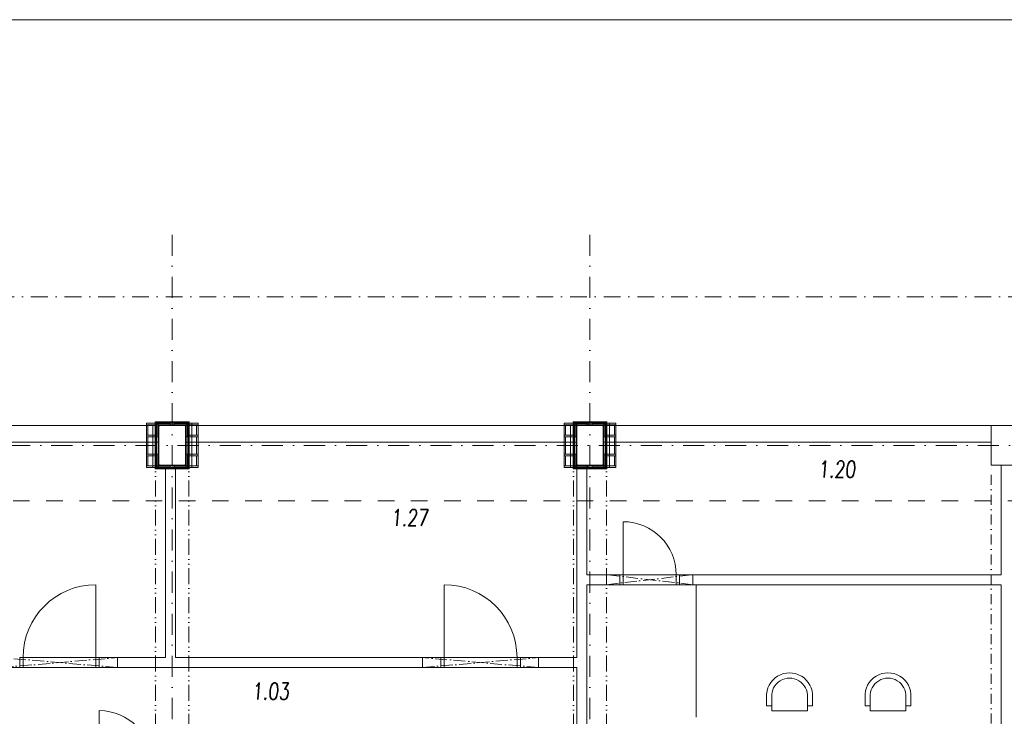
# Model space of a CAD drawing. Header units: millimetres. Extents: x 213386 to 459888, y 74252 to 208052.
# Tile 152 of 256: x 384027 to 398875, y 162847 to 173352. Entities that reach past the tile are written whole.
import ezdxf

# ---------------------------------------------------------------- set-up
doc = ezdxf.new("R2010")
doc.units = ezdxf.units.MM
for name, pattern in [('ACAD_ISO10W100', [18.5, 12, -3, 0.5, -3]), ('ACAD_ISO12W100', [22, 12, -3, 0.5, -3, 0.5, -3]), ('CK_Čerchovaná 50', [6, 3, -1.5, 0, -1.5]), ('DASHDOT', [25.4, 12.7, -6.35, 0, -6.35]), ('ČERCHOVANÁ', [25.4, 12.7, -6.35, 0, -6.35]), ('ČÁRKOVANÁ01-01', [2, 1, -1])]:
    doc.linetypes.add(name, pattern=pattern)
for name, color, linetype, lineweight in [('DVERE', 255, 'Continuous', 0), ('HU-slaba odstin sedi 254', 255, 'Continuous', 0), ('INTERIER', 255, 'Continuous', 0), ('NAD', 255, 'ACAD_ISO12W100', 0), ('NOVÁ TENKÁ', 255, 'Continuous', 0), ('NOVÁ TLUSTÁ', 255, 'Continuous', 0), ('OSY', 255, 'Continuous', 0), ('POPIS2', 255, 'Continuous', 0), ('SLOUPY', 255, 'Continuous', 0), ('TENKA', 255, 'Continuous', 0), ('vzt-tenká', 2, 'Continuous', 20), ('ZARIZOVAKY', 255, 'Continuous', 0)]:
    doc.layers.add(name, color=color, linetype=linetype, lineweight=lineweight)
doc.layers.add('PLINE', color=255, linetype='Continuous', lineweight=0, plot=False)
doc.styles.add('CS-ROMANS', font='romans.shx', dxfattribs={"width": 0.75, "oblique": 5})

# ---------------------------------------------------------------- blocks, each defined once
blk = doc.blocks.new('SFS')
at = {"ltscale": 0.3}
for p, q in [((421116, -8152), (421286, -8133)), ((421295, -8209), (421286, -8133)), ((421130, -8228), (421370, -8200)), ((421431, -8735), (421370, -8200)), ((421191, -8763), (421431, -8735)), ((421365, -8820), (421356, -8744)), ((421194, -8840), (421365, -8820))]:
    blk.add_line(p, q, dxfattribs=at)
for centre, radius, start, end in [((421176, -8493), 347, 93.0413, 279.988), ((421179, -8493), 270, 92.6112, 280.4181)]:
    blk.add_arc(centre, radius, start, end, dxfattribs=at)
blk = doc.blocks.new('A$C624924B7')
at = {"layer": 'HU-slaba odstin sedi 254'}
h = blk.add_hatch(color=256, dxfattribs=at)
h.dxf.hatch_style = 1
h.paths.add_polyline_path([(0.02, 0.191, 0.414214), (0.011, 0.2), (0, 0.2), (0, 0), (0.2, 0), (0.2, 0.011, 0.414214), (0.191, 0.02), (0.038, 0.02, -0.414214), (0.02, 0.038)])
for p, q in [((0, 0.2), (0.011, 0.2)), ((0, 0), (0, 0.2)), ((0.02, 0.191), (0.02, 0.038)), ((0.2, 0), (0, 0)), ((0.038, 0.02), (0.191, 0.02)), ((0.2, 0.011), (0.2, 0))]:
    blk.add_line(p, q)
for centre, radius, start, end in [((0.011, 0.191), 0.009, 0, 90), ((0.038, 0.038), 0.018, 180, 270), ((0.191, 0.011), 0.009, 0, 90)]:
    blk.add_arc(centre, radius, start, end)
blk = doc.blocks.new('ZESILENI SLOUPU')
at = {"layer": 'NOVÁ TENKÁ'}
for p, q in [((239459, 122788), (239459, 122943)), ((239532, 122943), (239532, 122298)), ((240122, 122968), (240122, 122298)), ((240195, 122788), (240195, 122943)), ((239459, 122503), (239459, 122763)), ((240195, 122503), (240195, 122763)), ((239459, 122323), (239459, 122478)), ((240195, 122323), (240195, 122478))]:
    blk.add_line(p, q, dxfattribs=at)
at = {"layer": 'NOVÁ TENKÁ', "ltscale": 150}
for p, q in [((239577, 122298), (239577, 122968)), ((240077, 122298), (240077, 122968))]:
    blk.add_line(p, q, dxfattribs=at)
at = {"layer": 'NOVÁ TENKÁ'}
for points in [[(240217, 122943), (239437, 122943), (239437, 122968), (240217, 122968)], [(239437, 122968), (239437, 122298), (239617, 122298), (239617, 122968)], [(239592, 122323), (239617, 122323), (239617, 122943), (239592, 122943)], [(240037, 122968), (240037, 122298), (240217, 122298), (240217, 122968)], [(240037, 122323), (240062, 122323), (240062, 122943), (240037, 122943)], [(240217, 122298), (239437, 122298), (239437, 122323), (240217, 122323)]]:
    blk.add_lwpolyline(points, close=True, dxfattribs=at)
for points in [[(239592, 122788), (239437, 122788), (239437, 122763), (239592, 122763)], [(240062, 122763), (240217, 122763), (240217, 122788), (240062, 122788)], [(239592, 122478), (239437, 122478), (239437, 122503), (239592, 122503)], [(240062, 122503), (240217, 122503), (240217, 122478), (240062, 122478)]]:
    blk.add_lwpolyline(points, dxfattribs=at)
at = {"layer": 'SLOUPY', "ltscale": 100}
blk.add_lwpolyline([(239627, 122923), (239627, 122343), (239637, 122333), (240017, 122333), (240027, 122343), (240027, 122923), (240017, 122933), (239637, 122933)], close=True, dxfattribs=at)
at = {"layer": 'NOVÁ TENKÁ'}
for p, xscale, yscale, rotation in [((239597, 122963), 1000, 1000, 270), ((240057, 122963), -1000.000000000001, 1000.000000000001, 90), ((239597, 122303), -1000, 1000, 270), ((240057, 122303), 1000.000000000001, 1000.000000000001, 90)]:
    blk.add_blockref('A$C624924B7', p, dxfattribs=dict(at, xscale=xscale, yscale=yscale, rotation=rotation))
blk = doc.blocks.new('P7')
at = {"layer": 'NOVÁ TLUSTÁ', "linetype": 'ACAD_ISO10W100', "ltscale": 15}
for p, q in [((266200, 139624), (266200, 139474)), ((266200, 139474), (267950, 139624)), ((267950, 139474), (266200, 139624)), ((267950, 139474), (267950, 139624))]:
    blk.add_line(p, q, dxfattribs=at)
blk = doc.blocks.new('P8')
at = {"layer": 'NOVÁ TLUSTÁ', "linetype": 'ACAD_ISO10W100', "ltscale": 15}
for p, q in [((272492, 138546), (273792, 138696)), ((273792, 138546), (272492, 138696))]:
    blk.add_line(p, q, dxfattribs=at)
for points in [[(272492, 138696), (272492, 138546)], [(273792, 138546), (273792, 138696)]]:
    blk.add_lwpolyline(points, dxfattribs=at)

msp = doc.modelspace()

# ---------------------------------------------------------------- linework, layer by layer
at = {"layer": 'DVERE'}
msp.add_line((385226.638, 162132.154), (385226.638, 162932.154), dxfattribs=at)
msp.add_arc((385226.638, 162132.154), 800, 0, 90, dxfattribs=at)
at = {"layer": 'NAD', "linetype": 'DASHDOT', "ltscale": 20}
msp.add_lwpolyline([(374034.138, 169172.154), (399616.638, 169172.154), (399616.638, 145492.154), (374034.138, 145492.154)], dxfattribs=at)
at = {"layer": 'NAD', "ltscale": 20}
for points in [[(386076.638, 147682.154), (386076.638, 167232.154)], [(386576.638, 147682.154), (386576.638, 167232.154)], [(392376.638, 147682.154), (392376.639, 167232.154)], [(392876.638, 147682.154), (392876.638, 166982.154)]]:
    msp.add_lwpolyline(points, dxfattribs=at)
at = {"layer": 'NOVÁ TENKÁ', "ltscale": 5}
for p, q in [((398826.638, 166632.154), (398826.638, 164982.144)), ((393126.638, 164982.144), (393126.638, 165782.144)), ((393076.638, 164982.144), (393976.638, 164982.144)), ((393126.638, 164832.144), (393126.638, 164982.144)), ((393926.638, 164832.144), (393926.638, 164982.144)), ((385176.638, 163732.154), (385176.638, 164832.154)), ((390426.638, 163732.154), (390426.638, 164832.154)), ((393076.638, 164832.144), (393976.638, 164832.144)), ((398826.638, 164832.144), (398826.638, 162432.154)), ((385226.638, 163732.154), (384026.638, 163732.154)), ((391576.638, 163732.154), (390376.638, 163732.154)), ((384026.638, 163582.154), (385226.638, 163582.154)), ((390376.638, 163582.154), (391576.638, 163582.154))]:
    msp.add_line(p, q, dxfattribs=at)
at = {"layer": 'NOVÁ TENKÁ', "linetype": 'ČÁRKOVANÁ01-01', "ltscale": 250}
for points in [[(373476.638, 162432.154), (373476.638, 167232.154), (373576.638, 167232.154), (373576.638, 166632.154), (373976.638, 166632.154), (373976.638, 167232.154), (379826.638, 167232.154), (379826.638, 166632.154), (380226.638, 166632.154), (380226.638, 167232.154), (386126.638, 167232.154), (386126.638, 166632.154), (386526.638, 166632.154), (386526.638, 167232.154), (392426.638, 167232.154), (392426.638, 166632.154), (392826.638, 166632.154), (392826.638, 167232.154), (398676.638, 167232.154), (398676.638, 166632.154), (399076.638, 166632.154)], [(399176.638, 166097.154), (379726.638, 166097.154), (379726.638, 166132.154), (375661.638, 166132.154), (375661.638, 148532.154), (379726.638, 148532.154), (379726.638, 148567.154), (392926.638, 148567.154), (392926.638, 148532.154), (396991.638, 148532.154), (396991.638, 152462.154), (398676.638, 152462.154), (398676.638, 152232.154), (399176.638, 152232.154)]]:
    msp.add_lwpolyline(points, dxfattribs=at)
at = {"layer": 'NOVÁ TENKÁ', "ltscale": 5}
for centre, radius, start, end in [((393126.638, 164982.144), 800, 0, 90), ((385176.638, 163732.154), 1100, 90, 180), ((390426.638, 163732.154), 1100, 0, 90)]:
    msp.add_arc(centre, radius, start, end, dxfattribs=at)
at = {"layer": 'NOVÁ TLUSTÁ', "ltscale": 5}
for p, q in [((380256.638, 167232.154), (386071.638, 167232.154)), ((392426.638, 167232.154), (386526.638, 167232.154)), ((392426.638, 167248.154), (392426.638, 167287.154)), ((392576.638, 167248.154), (392576.638, 167287.154)), ((392876.638, 167232.154), (398676.638, 167232.154)), ((380226.638, 166982.154), (386126.638, 166982.154)), ((386526.638, 166982.154), (392426.638, 166982.154)), ((392426.638, 166982.154), (386526.638, 166982.154)), ((392826.638, 166982.154), (398676.638, 166982.154)), ((392426.638, 163732.154), (392426.638, 166616.154)), ((392576.638, 164982.144), (392576.638, 166616.154)), ((386226.638, 166577.154), (386226.638, 163732.154)), ((386376.638, 166577.154), (386376.638, 163732.154)), ((392576.638, 164982.144), (393076.638, 164982.144)), ((393076.638, 164832.144), (393076.638, 164982.144)), ((393976.638, 164982.144), (398826.638, 164982.144)), ((393976.638, 164832.144), (393976.638, 164982.144)), ((392576.638, 164832.144), (393076.638, 164832.144)), ((392576.638, 162332.154), (392576.638, 164832.144)), ((393976.638, 164832.144), (398826.638, 164832.144)), ((384026.638, 163732.154), (384026.638, 163582.154)), ((384026.638, 163732.154), (384026.638, 163582.154)), ((384076.638, 163732.154), (384076.638, 163582.154)), ((385176.638, 163732.154), (385176.638, 163582.154)), ((385226.638, 163732.154), (385226.638, 163582.154)), ((385226.638, 163732.154), (386226.638, 163732.154)), ((385226.638, 163582.154), (385226.638, 163732.154)), ((385226.638, 163732.154), (385226.638, 163582.154)), ((386376.638, 163732.154), (390376.638, 163732.154)), ((390376.638, 163732.154), (390376.638, 163582.154)), ((390376.638, 163732.154), (390376.638, 163582.154)), ((390426.638, 163732.154), (390426.638, 163582.154)), ((391526.638, 163732.154), (391526.638, 163582.154)), ((391576.638, 163582.154), (391576.638, 163732.154)), ((391576.638, 163732.154), (391576.638, 163582.154)), ((380226.638, 163582.154), (384026.638, 163582.154)), ((385226.638, 163582.154), (390376.638, 163582.154)), ((392426.638, 162332.154), (392426.638, 163582.154))]:
    msp.add_line(p, q, dxfattribs=at)
for points in [[(386071.638, 166577.154), (386581.638, 166577.154), (386581.638, 167287.154), (386071.638, 167287.154)], [(386084.138, 166589.654), (386569.138, 166589.654), (386569.138, 167274.654), (386084.138, 167274.654)], [(392371.638, 166577.154), (392881.638, 166577.154), (392881.638, 167287.154), (392371.638, 167287.154)], [(392384.138, 166589.654), (392869.138, 166589.654), (392869.138, 167274.654), (392384.138, 167274.654)], [(391576.638, 163732.154), (392426.638, 163732.154)], [(391576.638, 163582.154), (392426.638, 163582.154)]]:
    msp.add_lwpolyline(points, close=True, dxfattribs=at)
at = {"layer": 'OSY', "linetype": 'ČERCHOVANÁ', "ltscale": 25}
for p, q in [((386326.638, 170109.563), (386326.638, 145530.044)), ((392626.638, 170109.563), (392626.638, 145530.044)), ((400063.194, 166932.154), (372424.222, 166932.154)), ((400063.194, 166932.154), (372424.222, 166932.154))]:
    msp.add_line(p, q, dxfattribs=at)
at = {"layer": 'SLOUPY'}
msp.add_lwpolyline([(398676.638, 167232.154), (398676.638, 166632.154), (399076.638, 166632.154), (399076.638, 167232.154)], close=True, dxfattribs=at)
at = {"layer": 'TENKA', "linetype": 'CK_Čerchovaná 50', "ltscale": 50}
msp.add_line((398676.638, 148032.154), (398676.638, 166632.154), dxfattribs=at)
at = {"layer": 'vzt-tenká'}
msp.add_line((412888.036, 173352.119), (370888.036, 173352.119), dxfattribs=at)
at = {"layer": 'ZARIZOVAKY', "ltscale": 15}
msp.add_line((394226.638, 162832.144), (394226.638, 164832.144), dxfattribs=at)

# ---------------------------------------------------------------- block references
at = {"layer": 'INTERIER', "ltscale": 0.3, "xscale": -1, "rotation": 96.51465218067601}
for p in [(339411.92, 580648.931), (340896.825, 580648.931)]:
    msp.add_blockref('SFS', p, dxfattribs=at)
at = {"layer": 'NOVÁ TLUSTÁ'}
for name, p in [('P8', (120384.617, 26286.228)), ('P7', (117551.488, 24108.186)), ('P7', (123901.488, 24108.186))]:
    msp.add_blockref(name, p, dxfattribs=at)
at = {"layer": 'PLINE'}
for p in [(146500.115, 44299.06), (152800.115, 44299.06)]:
    msp.add_blockref('ZESILENI SLOUPU', p, dxfattribs=at)

# ---------------------------------------------------------------- texts
at = {"layer": 'POPIS2', "ltscale": 15, "style": 'CS-ROMANS', "oblique": 5, "width": 0.75}
for s, p in [('1.20', (396068.066, 166448.094)), ('1.27', (389624.998, 165718.181)), ('1.03', (387527.974, 163099.568))]:
    msp.add_text(s, height=250, dxfattribs=at).set_placement(p)

doc.saveas('drawing.dxf')
